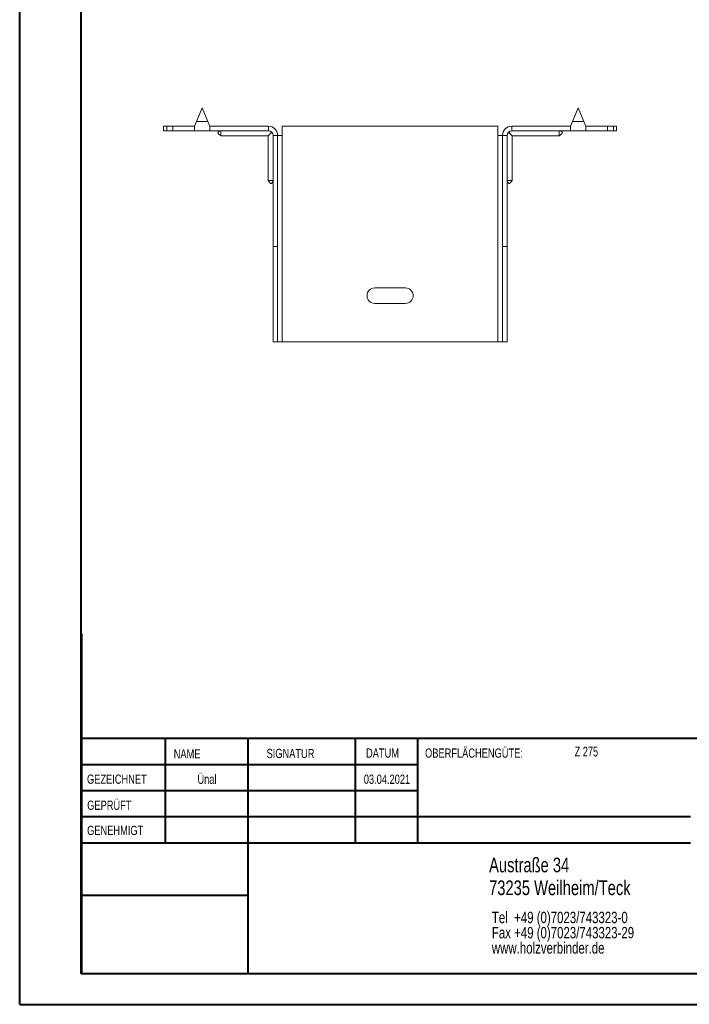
# Model space of a CAD drawing. Header units: millimetres. Extents: x 0 to 210, y 0 to 297.
# Tile 1 of 6: x 0 to 109, y 0 to 160. Entities that reach past the tile are written whole.
import ezdxf

# ---------------------------------------------------------------- set-up
doc = ezdxf.new("R2010")
doc.units = ezdxf.units.MM
doc.styles.add('SLDTEXTSTYLE0', font='TXT', dxfattribs={"width": 0.75})
doc.styles.add('SLDTEXTSTYLE2', font='TXT', dxfattribs={"width": 0.7})

# ---------------------------------------------------------------- blocks, each defined once
blk = doc.blocks.new('SW_NOTE_0')
at = {"color": 0, "linetype": 'Continuous', "lineweight": 0, "char_height": 1.8521, "attachment_point": 1, "style": 'SLDTEXTSTYLE0'}
for s, insert in [('Tel  +49 (0)7023/743323-0', (0, 2.39)), ('Fax +49 (0)7023/743323-29', (0, -0.08)), ('www.holzverbinder.de', (0, -2.55))]:
    blk.add_mtext(s, dxfattribs=dict(at, insert=insert))

msp = doc.modelspace()

# ---------------------------------------------------------------- linework, layer by layer
at = {"color": 7, "linetype": 'Continuous', "lineweight": 40}
for p, q in [((0.08, 0.21), (0.08, 297.21)), ((10.08, 5.21), (10.08, 292.21)), ((10.11, 60.37), (10.11, 5.12)), ((205.08, 43.37), (10.11, 43.37)), ((23.71, 43.37), (23.71, 26.37)), ((37.1, 43.37), (37.1, 5.12)), ((54.51, 43.37), (54.51, 26.37)), ((64.71, 26.37), (64.71, 43.37)), ((64.71, 39.1), (10.11, 39.1)), ((64.71, 34.87), (10.11, 34.87)), ((108.91, 30.62), (10.11, 30.62)), ((108.91, 26.37), (10.11, 26.37)), ((37.1, 17.87), (10.11, 17.87)), ((10.11, 13.71), (10.08, 13.71)), ((10.11, 9.46), (10.08, 9.46)), ((10.08, 5.21), (205.08, 5.21)), ((0.08, 0.21), (210.08, 0.21))]:
    msp.add_line(p, q, dxfattribs=at)
at = {"color": 7, "linetype": 'Continuous', "lineweight": 15}
for p, q in [((29.69, 145.74), (28.76, 143.49)), ((30.63, 143.49), (29.69, 145.74)), ((90.69, 145.74), (89.76, 143.49)), ((91.63, 143.49), (90.69, 145.74)), ((23.44, 142.74), (23.44, 141.99)), ((23.44, 142.74), (23.94, 142.74)), ((23.94, 142.74), (23.94, 141.99)), ((23.94, 142.74), (24.94, 142.74)), ((24.94, 141.99), (24.94, 142.74)), ((28.44, 142.74), (24.94, 142.74)), ((28.76, 143.49), (28.44, 142.74)), ((28.44, 142.74), (28.44, 141.99)), ((28.76, 143.49), (30.63, 143.49)), ((30.94, 142.74), (30.63, 143.49)), ((30.94, 141.99), (30.94, 142.74)), ((40.44, 142.74), (30.94, 142.74)), ((40.44, 141.99), (40.44, 142.74)), ((42.69, 141.24), (42.69, 142.74)), ((77.69, 142.74), (42.69, 142.74)), ((77.69, 142.74), (77.69, 141.24)), ((79.94, 141.99), (79.94, 142.74)), ((79.94, 142.74), (89.44, 142.74)), ((89.76, 143.49), (89.44, 142.74)), ((89.44, 142.74), (89.44, 141.99)), ((89.76, 143.49), (91.63, 143.49)), ((91.94, 142.74), (91.63, 143.49)), ((91.94, 141.99), (91.94, 142.74)), ((91.94, 142.74), (95.44, 142.74)), ((95.44, 141.99), (95.44, 142.74)), ((95.44, 142.74), (96.44, 142.74)), ((96.44, 141.99), (96.44, 142.74)), ((96.44, 142.74), (96.94, 142.74)), ((96.94, 141.99), (96.94, 142.74)), ((23.94, 141.99), (23.44, 141.99)), ((24.94, 141.99), (23.94, 141.99)), ((28.44, 141.99), (24.94, 141.99)), ((28.44, 141.99), (30.94, 141.99)), ((40.44, 141.99), (30.94, 141.99)), ((32.74, 141.19), (40.39, 141.19)), ((40.39, 141.19), (40.97, 141.77)), ((40.39, 141.19), (40.39, 133.93)), ((41.19, 141.24), (41.94, 141.24)), ((41.19, 123.24), (41.19, 141.24)), ((41.94, 123.24), (41.94, 141.24)), ((41.94, 141.24), (42.69, 141.24)), ((42.69, 107.74), (42.69, 141.24)), ((77.69, 141.24), (77.69, 107.74)), ((77.69, 141.24), (78.44, 141.24)), ((79.19, 141.24), (78.44, 141.24)), ((78.44, 123.24), (78.44, 141.24)), ((79.19, 123.24), (79.19, 141.24)), ((79.41, 141.77), (79.99, 141.19)), ((79.94, 141.99), (89.44, 141.99)), ((79.99, 141.19), (87.64, 141.19)), ((79.99, 133.93), (79.99, 141.19)), ((89.44, 141.99), (91.94, 141.99)), ((91.94, 141.99), (95.44, 141.99)), ((96.44, 141.99), (95.44, 141.99)), ((96.94, 141.99), (96.44, 141.99)), ((41.94, 123.24), (41.19, 123.24)), ((41.19, 107.74), (41.19, 123.24)), ((41.94, 107.74), (41.94, 123.24)), ((78.44, 123.24), (79.19, 123.24)), ((78.44, 107.74), (78.44, 123.24)), ((79.19, 107.74), (79.19, 123.24)), ((62.69, 116.49), (57.69, 116.49)), ((57.69, 113.99), (62.69, 113.99)), ((41.94, 107.74), (41.19, 107.74)), ((41.94, 107.74), (42.69, 107.74)), ((42.69, 107.74), (77.69, 107.74)), ((77.69, 107.74), (78.44, 107.74)), ((78.44, 107.74), (79.19, 107.74))]:
    msp.add_line(p, q, dxfattribs=at)
at = {"color": 7, "linetype": 'Continuous', "lineweight": 0}
for p, q in [((64.71, 39.12), (10.11, 39.12)), ((23.71, 5.21), (23.71, 5.12)), ((54.51, 5.21), (54.51, 5.12))]:
    msp.add_line(p, q, dxfattribs=at)
at = {"color": 7, "linetype": 'Continuous', "lineweight": 15}
for centre, radius, start, end in [((40.44, 141.24), 1.5, 0, 90), ((79.94, 141.24), 1.5, 90, 180), ((40.44, 141.24), 0.75, 0, 90), ((79.94, 141.24), 0.75, 90, 180), ((57.69, 115.24), 1.25, 90, 270), ((62.69, 115.24), 1.25, 270, 90)]:
    msp.add_arc(centre, radius, start, end, dxfattribs=at)
for points, knots in [([(32.74, 141.99), (32.61, 141.95), (32.45, 141.9), (32.3, 141.79), (32.27, 141.75), (32.25, 141.71), (32.24, 141.69), (32.24, 141.66), (32.25, 141.63), (32.31, 141.53), (32.5, 141.4), (32.66, 141.27), (32.75, 141.18)], [0, 0, 0, 0, 0.312859, 0.368954, 0.414537, 0.434314, 0.452963, 0.471429, 0.490675, 0.534328, 0.71923, 1, 1, 1, 1]), ([(32.74, 141.99), (32.74, 141.91), (32.74, 141.72), (32.74, 141.45), (32.74, 141.26), (32.74, 141.18), (32.74, 141.2), (32.74, 141.2)], [0, 0, 0, 0, 0.176999, 0.437532, 0.698072, 0.958616, 1, 1, 1, 1]), ([(87.64, 141.18), (87.73, 141.27), (87.87, 141.39), (88.04, 141.51), (88.11, 141.58), (88.14, 141.63), (88.15, 141.66), (88.15, 141.69), (88.14, 141.71), (88.12, 141.75), (88.09, 141.79), (87.94, 141.9), (87.78, 141.95), (87.64, 141.99)], [0, 0, 0, 0, 0.280625, 0.412833, 0.465947, 0.509578, 0.528814, 0.54727, 0.56591, 0.585677, 0.631236, 0.687302, 1, 1, 1, 1]), ([(87.64, 141.99), (87.64, 141.91), (87.64, 141.72), (87.64, 141.45), (87.64, 141.26), (87.64, 141.18), (87.64, 141.2), (87.64, 141.2)], [0, 0, 0, 0, 0.176999, 0.437532, 0.698072, 0.958616, 1, 1, 1, 1]), ([(40.39, 133.93), (40.47, 133.84), (40.59, 133.7), (40.71, 133.53), (40.78, 133.46), (40.83, 133.43), (40.87, 133.43), (40.89, 133.43), (40.92, 133.43), (40.95, 133.45), (40.99, 133.48), (41.1, 133.64), (41.15, 133.79), (41.19, 133.93)], [0, 0, 0, 0, 0.280625, 0.412833, 0.465947, 0.509578, 0.528814, 0.54727, 0.56591, 0.585677, 0.631236, 0.687302, 1, 1, 1, 1]), ([(40.4, 133.93), (40.41, 133.93), (40.42, 133.93), (40.58, 133.93), (40.8, 133.93), (41.02, 133.93), (41.14, 133.93), (41.19, 133.93)], [0, 0, 0, 0, 0.217783, 0.478083, 0.738383, 0.867316, 1, 1, 1, 1]), ([(79.19, 133.93), (79.24, 133.79), (79.29, 133.64), (79.4, 133.48), (79.44, 133.45), (79.47, 133.43), (79.5, 133.43), (79.52, 133.43), (79.56, 133.43), (79.66, 133.49), (79.78, 133.69), (79.92, 133.84), (80, 133.93)], [0, 0, 0, 0, 0.312859, 0.368954, 0.414537, 0.434314, 0.452963, 0.471429, 0.490675, 0.534328, 0.71923, 1, 1, 1, 1]), ([(79.99, 133.93), (79.98, 133.93), (79.97, 133.93), (79.81, 133.93), (79.59, 133.93), (79.37, 133.93), (79.25, 133.93), (79.19, 133.93)], [0, 0, 0, 0, 0.217783, 0.478083, 0.738383, 0.867316, 1, 1, 1, 1])]:
    msp.add_open_spline(points, degree=3, knots=knots, dxfattribs=at)

# ---------------------------------------------------------------- block references
at = {"color": 7, "linetype": 'Continuous', "lineweight": 0}
msp.add_blockref('SW_NOTE_0', (76.7, 12.85), dxfattribs=at)

# ---------------------------------------------------------------- texts
for s, insert, char_height, attachment_point, style in [('NAME', (25.07, 41.62), 1.5, 1, 'SLDTEXTSTYLE0'), ('SIGNATUR', (40.14, 41.68), 1.5, 1, 'SLDTEXTSTYLE0'), ('DATUM', (56.28, 41.74), 1.5, 1, 'SLDTEXTSTYLE0'), ('OBERFLÄCHENGÜTE:', (65.86, 41.74), 1.5, 1, 'SLDTEXTSTYLE0'), ('Z 275', (90.14, 42.03), 1.587, 1, 'SLDTEXTSTYLE2'), ('GEZEICHNET', (11, 37.51), 1.5, 1, 'SLDTEXTSTYLE0'), ('Ünal', (30.47, 37.5), 1.499, 2, 'SLDTEXTSTYLE0'), ('03.04.2021', (59.68, 37.5), 1.499, 2, 'SLDTEXTSTYLE0'), ('GEPRÜFT', (11.03, 33.28), 1.5, 1, 'SLDTEXTSTYLE0'), ('GENEHMIGT', (11.02, 29.19), 1.5, 1, 'SLDTEXTSTYLE0'), ('Austraße 34', (76.25, 24.02), 2.3813, 1, 'SLDTEXTSTYLE0'), ('73235 Weilheim/Teck', (76.25, 20.32), 2.3813, 1, 'SLDTEXTSTYLE0')]:
    msp.add_mtext(s, dxfattribs=dict(at, insert=insert, char_height=char_height, attachment_point=attachment_point, style=style))

doc.saveas('drawing.dxf')
